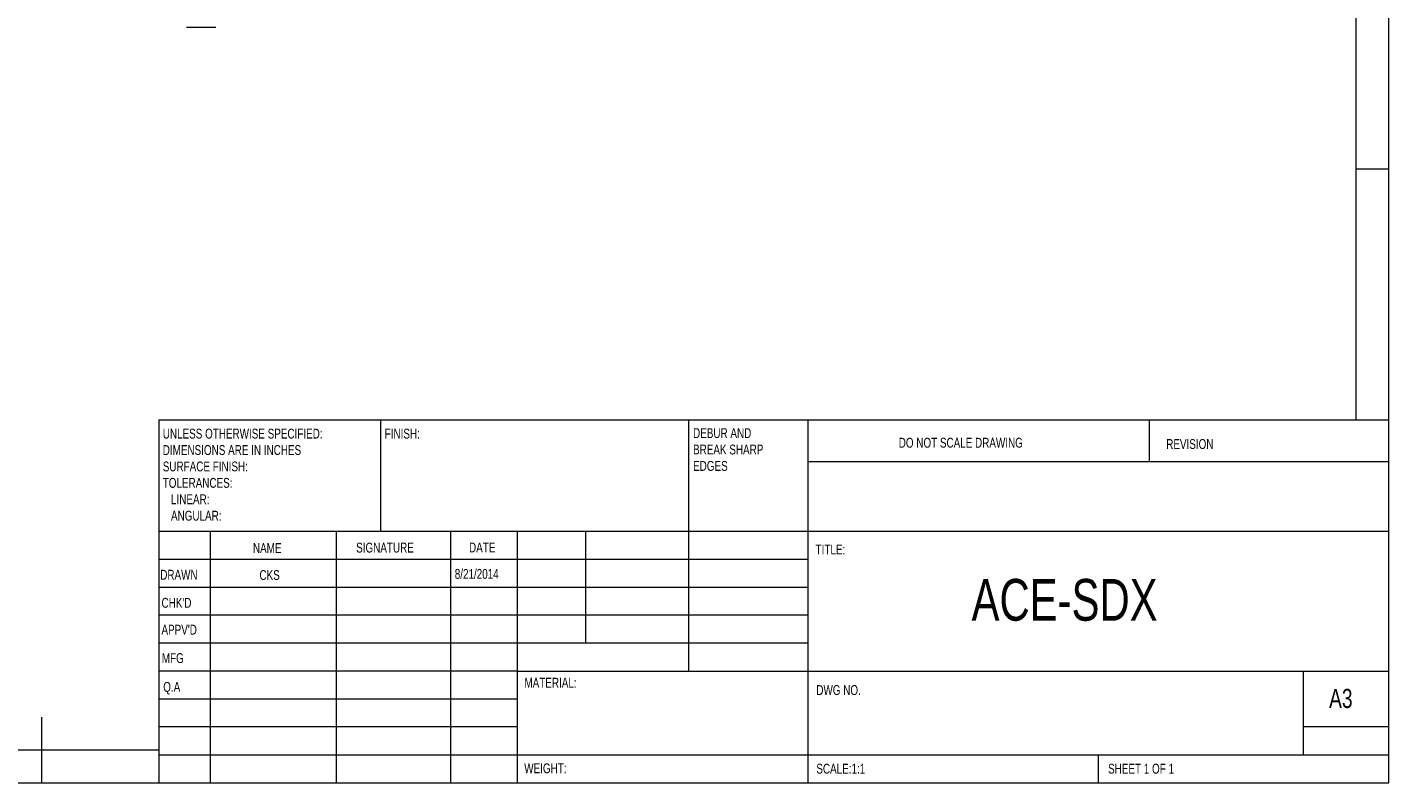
# Model space of a CAD drawing. Header units: inches. Extents: x 0.2 to 16.3, y 0.2 to 11.5.
# Tile 6 of 18: x 8.2 to 16.3, y 0.2 to 4.7. Entities that reach past the tile are written whole.
import ezdxf

# ---------------------------------------------------------------- set-up
doc = ezdxf.new("R2010")
doc.units = ezdxf.units.IN
doc.header["$MEASUREMENT"] = 0
doc.styles.add('SLDTEXTSTYLE0', font='TXT', dxfattribs={"width": 0.75})

# ---------------------------------------------------------------- blocks, each defined once
blk = doc.blocks.new('SW_NOTE_0')
at = {"color": 0, "linetype": 'Continuous', "lineweight": 0, "attachment_point": 1, "style": 'SLDTEXTSTYLE0'}
for s, insert, char_height in [('DEBUR AND ', (0, 0.0761), 0.05906), ('BREAK SHARP ', (0, -0.0223), 0.059055), ('EDGES', (0, -0.1207), 0.05906)]:
    blk.add_mtext(s, dxfattribs=dict(at, insert=insert, char_height=char_height))
blk = doc.blocks.new('SW_NOTE_1')
at = {"color": 0, "linetype": 'Continuous', "lineweight": 0, "attachment_point": 1, "style": 'SLDTEXTSTYLE0'}
for s, insert, char_height in [('UNLESS OTHERWISE SPECIFIED:', (0, 0.0761), 0.059055), ('DIMENSIONS ARE IN INCHES', (0, -0.0223), 0.059055), ('SURFACE FINISH:', (0, -0.1207), 0.059055), ('TOLERANCES:', (0, -0.2191), 0.059055), ('   LINEAR:', (0, -0.3176), 0.05906), ('   ANGULAR:', (0, -0.416), 0.059055)]:
    blk.add_mtext(s, dxfattribs=dict(at, insert=insert, char_height=char_height))

msp = doc.modelspace()

# ---------------------------------------------------------------- linework, layer by layer
at = {"color": 7, "linetype": 'Continuous', "lineweight": 0}
for p, q in [((16.3386, 0.1969), (16.3386, 11.4961)), ((16.1417, 11.2992), (16.1417, 2.372)), ((16.1417, 3.878), (16.3386, 3.878)), ((8.9685, 2.372), (16.3386, 2.372)), ((8.9685, 2.372), (8.9685, 0.1969)), ((10.2992, 1.7028), (10.2992, 2.372)), ((12.1417, 2.372), (12.1417, 0.8661)), ((12.8583, 2.372), (12.8583, 0.1969)), ((14.9055, 2.1211), (14.9055, 2.372)), ((16.3386, 2.1211), (12.8583, 2.1211)), ((16.3386, 1.7028), (8.9685, 1.7028)), ((9.2756, 1.7028), (9.2756, 0.1969)), ((10.0311, 1.7028), (10.0311, 0.1969)), ((10.7165, 1.7028), (10.7165, 0.1969)), ((11.1181, 0.1969), (11.1181, 1.7028)), ((11.5276, 1.0335), (11.5276, 1.7028)), ((12.8583, 1.5354), (8.9685, 1.5354)), ((12.8583, 1.3681), (8.9685, 1.3681)), ((12.8583, 1.2008), (8.9685, 1.2008)), ((12.8583, 1.0335), (8.9685, 1.0335)), ((11.1181, 0.8661), (8.9685, 0.8661)), ((11.1181, 0.8661), (16.3386, 0.8661)), ((15.8268, 0.3642), (15.8268, 0.8661)), ((11.1181, 0.6988), (8.9685, 0.6988)), ((8.2677, 0.1969), (8.2677, 0.5906)), ((11.1181, 0.5315), (8.9685, 0.5315)), ((16.3386, 0.5315), (15.8268, 0.5315)), ((0.3937, 0.3937), (8.9685, 0.3937)), ((8.9685, 0.3642), (16.3386, 0.3642)), ((14.5984, 0.1969), (14.5984, 0.3642)), ((0.1969, 0.1969), (16.3386, 0.1969))]:
    msp.add_line(p, q, dxfattribs=at)
at = {"color": 7, "linetype": 'Continuous', "lineweight": 15}
msp.add_line((9.1347, 4.7267), (9.3097, 4.7267), dxfattribs=at)

# ---------------------------------------------------------------- block references
at = {"color": 7, "linetype": 'Continuous', "lineweight": 0}
for name, p in [('SW_NOTE_1', (8.9919, 2.2436)), ('SW_NOTE_0', (12.1697, 2.2468))]:
    msp.add_blockref(name, p, dxfattribs=at)

# ---------------------------------------------------------------- texts
at = {"color": 7, "linetype": 'Continuous', "lineweight": 0, "attachment_point": 1, "style": 'SLDTEXTSTYLE0'}
for s, insert, char_height in [('FINISH:', (10.3217, 2.3197), 0.05906), ('DO NOT SCALE DRAWING', (13.4022, 2.2651), 0.059055), ('REVISION', (15.005, 2.2573), 0.05906), ('NAME', (9.5324, 1.6339), 0.05906), ('SIGNATURE', (10.1509, 1.6363), 0.05906), ('DATE', (10.8274, 1.6369), 0.05906), ('TITLE:', (12.9038, 1.6251), 0.05906), ('DRAWN', (8.9769, 1.4736), 0.05906), ('CKS', (9.5715, 1.4718), 0.059), ('8/21/2014', (10.7417, 1.4787), 0.059), ('ACE-SDX', (13.8387, 1.4187), 0.25), ("CHK'D", (8.9847, 1.3053), 0.05906), ("APPV'D", (8.9843, 1.1443), 0.05906), ('MFG', (8.9864, 0.9738), 0.05906), ('MATERIAL:', (11.1593, 0.8262), 0.05906), ('Q.A', (8.9948, 0.8012), 0.05906), ('DWG NO.', (12.9084, 0.7822), 0.05906), ('A3', (15.9811, 0.7599), 0.11458), ('WEIGHT: ', (11.1582, 0.313), 0.059), ('SCALE:1:1', (12.9084, 0.311), 0.05906), ('SHEET 1 OF 1', (14.6566, 0.311), 0.059055)]:
    msp.add_mtext(s, dxfattribs=dict(at, insert=insert, char_height=char_height))

doc.saveas('drawing.dxf')
